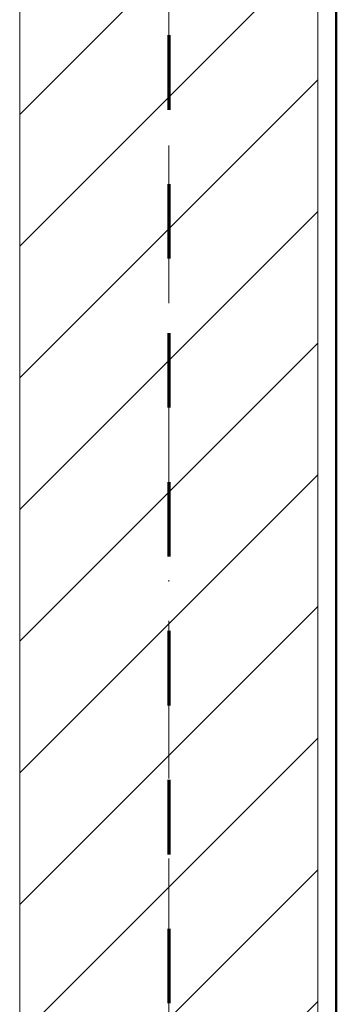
# Model space of a CAD drawing. Header units: millimetres. Extents: x -175722 to -110961, y 52375 to 104640.
# Tile 117 of 146: x -155108 to -155082, y 81119 to 81198. Entities that reach past the tile are written whole.
import ezdxf

# ---------------------------------------------------------------- set-up
doc = ezdxf.new("R2010")
doc.units = ezdxf.units.MM
doc.linetypes.add('Dash', pattern=[11.999999, 6, -6])
doc.linetypes.add('Linia siatki', pattern=[19.05, 12.7, -3.175, 0, -3.175])
for name, color, linetype, lineweight in [('A-DETL', 90, 'Continuous', 5), ('A-WALL', 113, 'Continuous', 5), ('A-WALL-PATT', 111, 'Continuous', 50), ('S-GRID', 1, 'Continuous', 5)]:
    doc.layers.add(name, color=color, linetype=linetype, lineweight=lineweight)

# ---------------------------------------------------------------- blocks, each defined once
blk = doc.blocks.new('1')
at = {"layer": 'A-WALL-PATT', "lineweight": 5}
h = blk.add_hatch(dxfattribs=at)
h.set_pattern_fill('FP_3', color=256, scale=0.1, style=0, pattern_type=2)
h.set_pattern_definition([(45, (-124135.7194, 82209.603), (-5.3033009, 5.3033009), [])])
h.paths.add_polyline_path([(-150935.154, 84761.747), (-150935.154, 85115.747), (-150959.154, 85115.747), (-150959.154, 84761.747)])
h.paths.add_polyline_path([(-150935.154, 85210.747), (-150935.154, 85313.413), (-150959.154, 85313.413), (-150959.154, 85210.747), (-150937.654, 85210.747)])
h.paths.add_polyline_path([(-150959.154, 85337.413), (-150935.154, 85337.413), (-150935.154, 85765.747), (-150959.154, 85765.747), (-150959.154, 85678.176)])
h.paths.add_polyline_path([(-150941.147, 85860.747), (-150935.154, 85860.747), (-150935.154, 85889.08), (-150959.154, 85889.08), (-150959.154, 85860.747)])
h.paths.add_polyline_path([(-150954.838, 85913.08), (-150935.154, 85913.08), (-150935.154, 86464.747), (-150959.154, 86464.747), (-150959.154, 85913.08)])
at = {"layer": 'A-DETL', "linetype": 'Dash', "lineweight": 70}
blk.add_line((-150947.154, 86509.247), (-150947.154, 84717.747), dxfattribs=at)
blk.add_line((-150947.154, 86509.247), (-150947.154, 84717.747), dxfattribs=at)
at = {"layer": 'A-WALL'}
for p, q in [((-150959.154, 86464.747), (-150959.154, 85913.08)), ((-150935.154, 86464.747), (-150935.154, 86151.747))]:
    blk.add_line(p, q, dxfattribs=at)
at = {"layer": 'A-WALL', "lineweight": 50}
blk.add_line((-150933.654, 86153.247), (-150933.654, 86463.247), dxfattribs=at)
at = {"layer": 'S-GRID', "linetype": 'Linia siatki'}
blk.add_line((-150947.154, 84663.312), (-150947.154, 86612.422), dxfattribs=at)

msp = doc.modelspace()

# ---------------------------------------------------------------- block references
msp.add_blockref('1', (-4148.58187, -5192.22609))

doc.saveas('drawing.dxf')
